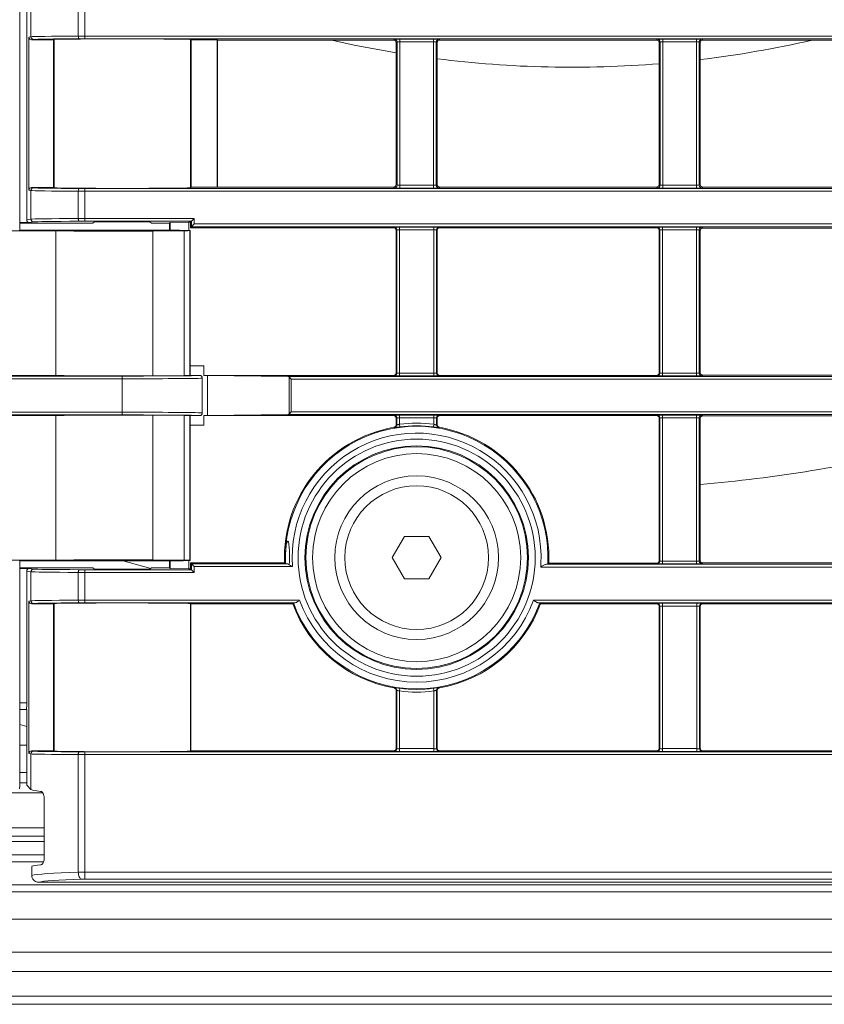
# Model space of a CAD drawing. Header units: millimetres. Extents: x 0 to 1118, y 0 to 864.
# Tile 156 of 256: x 708 to 723, y 68 to 86. Entities that reach past the tile are written whole.
import ezdxf

# ---------------------------------------------------------------- set-up
doc = ezdxf.new("R2010")
doc.units = ezdxf.units.MM

msp = doc.modelspace()

# ---------------------------------------------------------------- linework, layer by layer
at = {"color": 7, "linetype": 'Continuous', "lineweight": 15}
for p, q in [((708.026, 81.943), (708.026, 117.219)), ((708.152, 82.131), (708.152, 117.031)), ((708.191, 85.482), (708.191, 82.674)), ((708.241, 85.432), (708.641, 85.432)), ((708.641, 85.432), (708.652, 85.438)), ((708.641, 85.432), (708.641, 82.724)), ((708.652, 85.438), (708.652, 82.719)), ((711.152, 85.438), (711.169, 85.429)), ((711.152, 85.438), (711.152, 82.719)), ((711.169, 85.429), (711.645, 85.429)), ((711.169, 82.728), (711.169, 85.429)), ((711.652, 85.426), (711.645, 85.429)), ((711.645, 85.429), (711.645, 82.728)), ((711.652, 85.426), (714.877, 85.426)), ((711.652, 85.426), (711.652, 82.731)), ((715.727, 85.426), (719.702, 85.426)), ((720.552, 85.426), (724.527, 85.426)), ((714.927, 82.781), (714.927, 85.376)), ((715.677, 85.376), (715.677, 82.781)), ((719.752, 82.781), (719.752, 85.376)), ((720.502, 85.376), (720.502, 82.781)), ((708.641, 82.724), (708.241, 82.724)), ((708.652, 82.719), (708.641, 82.724)), ((711.169, 82.728), (711.152, 82.719)), ((711.645, 82.728), (711.169, 82.728)), ((711.645, 82.728), (711.652, 82.731)), ((714.877, 82.731), (711.652, 82.731)), ((719.702, 82.731), (715.727, 82.731)), ((724.527, 82.731), (720.552, 82.731)), ((711.17, 82.105), (711.22, 82.155)), ((708.202, 82.081), (708.027, 82.081)), ((709.363, 82.073), (708.027, 82.073)), ((709.363, 82.073), (709.393, 82.093)), ((710.41, 82.093), (710.441, 82.073)), ((710.771, 82.073), (710.441, 82.073)), ((710.771, 82.073), (710.782, 82.084)), ((710.771, 81.942), (710.771, 82.073)), ((711.121, 82.087), (710.782, 82.084)), ((710.782, 82.084), (710.782, 81.942)), ((711.152, 82.087), (711.121, 82.087)), ((711.121, 82.087), (711.121, 81.937)), ((711.17, 82.105), (711.152, 82.087)), ((711.152, 82.087), (711.152, 81.987)), ((711.152, 81.987), (711.17, 82.006)), ((711.152, 81.987), (714.877, 81.987)), ((711.17, 82.006), (711.22, 82.056)), ((715.727, 81.987), (719.702, 81.987)), ((720.552, 81.981), (724.527, 81.981)), ((708.683, 81.932), (707.739, 81.932)), ((708.024, 81.943), (708.016, 81.935)), ((708.024, 81.943), (709.162, 81.943)), ((708.683, 79.278), (708.683, 81.932)), ((710.429, 81.943), (709.318, 81.943)), ((711.037, 81.931), (710.462, 81.925)), ((710.462, 79.271), (710.462, 81.925)), ((711.146, 79.28), (711.146, 81.934)), ((714.927, 79.329), (714.927, 81.937)), ((715.677, 81.937), (715.677, 79.329)), ((719.752, 79.329), (719.752, 81.937)), ((720.502, 81.931), (720.502, 79.336)), ((711.402, 79.455), (711.146, 79.455)), ((711.402, 79.279), (711.402, 79.455)), ((708.683, 79.278), (706.077, 79.278)), ((710.462, 79.271), (711.037, 79.277)), ((711.334, 79.278), (711.146, 79.283)), ((714.877, 79.279), (711.402, 79.279)), ((711.469, 79.278), (711.469, 78.544)), ((711.469, 79.278), (712.939, 79.261)), ((712.962, 79.251), (713.002, 79.211)), ((719.702, 79.279), (715.727, 79.279)), ((724.527, 79.286), (720.552, 79.286)), ((711.369, 78.594), (711.369, 79.228)), ((706.077, 78.543), (708.683, 78.543)), ((708.683, 75.889), (708.683, 78.543)), ((711.037, 78.545), (710.462, 78.551)), ((710.462, 78.551), (710.462, 75.897)), ((711.334, 78.543), (711.146, 78.539)), ((711.146, 75.887), (711.146, 78.541)), ((711.402, 78.542), (714.877, 78.542)), ((711.402, 78.367), (711.402, 78.542)), ((712.939, 78.561), (711.469, 78.544)), ((712.962, 78.571), (713.002, 78.611)), ((715.727, 78.542), (719.702, 78.542)), ((720.552, 78.536), (724.527, 78.536)), ((711.402, 78.367), (711.146, 78.367)), ((714.927, 78.377), (714.927, 78.492)), ((714.936, 78.369), (714.936, 78.502)), ((715.667, 78.502), (715.667, 78.369)), ((715.677, 78.492), (715.677, 78.377)), ((719.752, 75.884), (719.752, 78.492)), ((720.502, 78.486), (720.502, 75.891)), ((714.854, 75.938), (715.078, 76.326)), ((715.078, 76.326), (715.526, 76.326)), ((715.526, 76.326), (715.749, 75.938)), ((707.739, 75.889), (708.683, 75.889)), ((708.024, 75.879), (708.016, 75.886)), ((709.162, 75.879), (708.024, 75.879)), ((708.026, 71.757), (708.026, 75.879)), ((709.318, 75.878), (710.429, 75.878)), ((710.462, 75.897), (711.037, 75.891)), ((710.771, 75.749), (710.771, 75.88)), ((710.782, 75.88), (710.782, 75.738)), ((711.121, 75.885), (711.121, 75.734)), ((712.879, 75.841), (711.152, 75.841)), ((711.17, 75.823), (711.152, 75.841)), ((711.152, 75.734), (711.152, 75.841)), ((711.22, 75.773), (711.17, 75.823)), ((712.9, 75.823), (712.897, 75.823)), ((712.9, 75.823), (712.9, 75.824)), ((712.939, 75.823), (712.9, 75.823)), ((715.078, 75.551), (714.854, 75.938)), ((715.749, 75.938), (715.526, 75.551)), ((717.706, 75.817), (717.725, 75.834)), ((719.702, 75.834), (717.725, 75.834)), ((724.527, 75.841), (720.552, 75.841)), ((708.027, 75.749), (709.363, 75.749)), ((708.027, 75.741), (708.202, 75.741)), ((708.152, 73.278), (708.152, 75.691)), ((709.363, 75.749), (709.393, 75.729)), ((710.41, 75.729), (710.441, 75.749)), ((710.441, 75.749), (710.771, 75.749)), ((710.771, 75.749), (710.782, 75.738)), ((710.782, 75.738), (711.121, 75.734)), ((711.121, 75.734), (711.152, 75.734)), ((711.152, 75.734), (711.17, 75.716)), ((711.22, 75.666), (711.17, 75.716)), ((717.681, 75.816), (765.273, 75.816)), ((715.526, 75.551), (715.078, 75.551)), ((708.191, 75.141), (708.191, 72.346)), ((713.069, 75.109), (709.216, 75.109)), ((713.042, 75.108), (713.03, 75.091)), ((765.419, 75.109), (717.535, 75.109)), ((717.574, 75.091), (717.562, 75.108)), ((708.241, 75.091), (708.641, 75.091)), ((708.641, 75.091), (708.652, 75.096)), ((708.641, 75.091), (708.641, 72.396)), ((708.652, 75.096), (708.652, 72.39)), ((711.152, 75.096), (711.163, 75.091)), ((711.152, 75.096), (711.152, 72.39)), ((711.163, 75.091), (713.03, 75.091)), ((711.163, 72.396), (711.163, 75.091)), ((717.574, 75.091), (719.702, 75.091)), ((719.752, 72.446), (719.752, 75.041)), ((720.502, 75.041), (720.502, 72.446)), ((720.552, 75.091), (724.527, 75.091)), ((714.927, 72.446), (714.927, 73.5)), ((714.936, 72.436), (714.936, 73.508)), ((715.667, 73.508), (715.667, 72.436)), ((715.677, 73.5), (715.677, 72.446)), ((708.026, 73.153), (708.145, 73.153)), ((708.152, 73.146), (708.145, 73.153)), ((708.152, 71.764), (708.152, 73.146)), ((708.026, 72.881), (708.152, 72.841)), ((708.026, 72.498), (708.152, 72.498)), ((708.641, 72.396), (708.241, 72.396)), ((708.652, 72.39), (708.641, 72.396)), ((711.163, 72.396), (711.152, 72.39)), ((714.877, 72.396), (711.163, 72.396)), ((719.702, 72.396), (715.727, 72.396)), ((724.527, 72.396), (720.552, 72.396)), ((708.026, 71.757), (708.016, 71.697)), ((708.152, 71.764), (708.228, 71.687)), ((708.444, 71.623), (707.286, 71.623)), ((708.473, 71.527), (708.473, 70.429)), ((708.473, 70.986), (707.251, 70.986)), ((708.473, 70.486), (707.251, 70.486)), ((708.245, 70.278), (708.245, 70.11)), ((767.967, 69.986), (708.37, 69.986)), ((644.064, 69.811), (767.239, 69.811)), ((767.239, 67.748), (644.064, 67.748))]:
    msp.add_line(p, q, dxfattribs=at)
at = {"color": 9, "linetype": 'Continuous', "lineweight": 0}
for p, q in [((708.228, 85.489), (708.228, 86.113)), ((709.096, 85.5), (709.096, 86.101)), ((709.216, 86.101), (709.216, 85.501)), ((708.191, 85.482), (708.228, 85.489)), ((708.278, 85.439), (708.241, 85.432)), ((709.216, 85.501), (743.948, 85.501)), ((709.216, 85.501), (709.216, 85.451)), ((743.898, 85.451), (709.216, 85.451)), ((714.877, 85.426), (714.893, 85.442)), ((714.943, 85.392), (714.927, 85.376)), ((714.943, 82.765), (714.943, 85.392)), ((714.993, 85.443), (715.611, 85.443)), ((714.993, 85.443), (714.993, 85.393)), ((715.611, 85.393), (714.993, 85.393)), ((714.993, 85.393), (714.993, 82.764)), ((715.611, 85.443), (715.611, 85.393)), ((715.611, 82.764), (715.611, 85.393)), ((715.661, 85.392), (715.661, 82.765)), ((715.677, 85.376), (715.661, 85.392)), ((715.711, 85.442), (715.727, 85.426)), ((719.702, 85.426), (719.718, 85.442)), ((719.768, 85.392), (719.752, 85.376)), ((719.768, 82.765), (719.768, 85.392)), ((719.818, 85.443), (720.436, 85.443)), ((719.818, 85.443), (719.818, 85.393)), ((720.436, 85.393), (719.818, 85.393)), ((719.818, 85.393), (719.818, 82.764)), ((720.436, 85.443), (720.436, 85.393)), ((720.436, 82.764), (720.436, 85.393)), ((720.486, 85.392), (720.486, 82.765)), ((720.502, 85.376), (720.486, 85.392)), ((720.536, 85.442), (720.552, 85.426)), ((708.241, 82.724), (708.278, 82.718)), ((709.216, 82.656), (709.216, 82.706)), ((709.216, 82.706), (743.898, 82.706)), ((714.893, 82.715), (714.877, 82.731)), ((714.927, 82.781), (714.943, 82.765)), ((714.993, 82.764), (714.993, 82.714)), ((714.993, 82.764), (715.611, 82.764)), ((715.611, 82.714), (714.993, 82.714)), ((715.611, 82.764), (715.611, 82.714)), ((715.661, 82.765), (715.677, 82.781)), ((715.727, 82.731), (715.711, 82.715)), ((719.718, 82.715), (719.702, 82.731)), ((719.752, 82.781), (719.768, 82.765)), ((719.818, 82.764), (720.436, 82.764)), ((719.818, 82.764), (719.818, 82.714)), ((720.436, 82.714), (719.818, 82.714)), ((720.436, 82.764), (720.436, 82.714)), ((720.486, 82.765), (720.502, 82.781)), ((720.552, 82.731), (720.536, 82.715)), ((708.228, 82.668), (708.191, 82.674)), ((708.228, 82.144), (708.228, 82.668)), ((709.096, 82.155), (709.096, 82.656)), ((709.216, 82.656), (709.216, 82.155)), ((743.948, 82.656), (709.216, 82.656)), ((708.152, 82.131), (708.228, 82.144)), ((709.216, 82.155), (711.22, 82.155)), ((709.216, 82.105), (709.216, 82.155)), ((711.22, 82.155), (711.22, 82.056)), ((708.027, 82.073), (708.027, 82.081)), ((708.278, 82.094), (708.202, 82.081)), ((711.17, 82.105), (709.216, 82.105)), ((711.17, 82.006), (711.17, 82.105)), ((743.898, 82.006), (711.17, 82.006)), ((711.22, 82.056), (743.948, 82.056)), ((714.877, 81.987), (714.886, 81.997)), ((714.986, 81.998), (715.617, 81.998)), ((714.986, 81.998), (714.986, 81.948)), ((715.617, 81.998), (715.617, 81.948)), ((715.717, 81.997), (715.727, 81.987)), ((719.702, 81.987), (719.711, 81.997)), ((719.811, 81.998), (720.436, 81.998)), ((719.811, 81.998), (719.811, 81.948)), ((720.436, 81.998), (720.436, 81.948)), ((720.536, 81.997), (720.552, 81.981)), ((711.037, 79.277), (711.037, 81.931)), ((711.14, 81.933), (711.14, 79.279)), ((714.936, 81.947), (714.927, 81.937)), ((714.936, 79.32), (714.936, 81.947)), ((715.617, 81.948), (714.986, 81.948)), ((714.986, 81.948), (714.986, 79.319)), ((715.617, 79.319), (715.617, 81.948)), ((715.667, 81.947), (715.667, 79.32)), ((715.677, 81.937), (715.667, 81.947)), ((719.761, 81.947), (719.752, 81.937)), ((719.761, 79.32), (719.761, 81.947)), ((720.436, 81.948), (719.811, 81.948)), ((719.811, 81.948), (719.811, 79.319)), ((720.436, 79.319), (720.436, 81.948)), ((720.486, 81.947), (720.486, 79.32)), ((720.502, 81.931), (720.486, 81.947)), ((639.809, 79.268), (709.902, 79.268)), ((709.902, 79.218), (709.902, 79.268)), ((712.939, 79.261), (771.495, 79.261)), ((712.962, 78.571), (712.962, 79.251)), ((714.886, 79.27), (714.877, 79.279)), ((714.927, 79.329), (714.936, 79.32)), ((714.986, 79.319), (715.617, 79.319)), ((714.986, 79.319), (714.986, 79.269)), ((715.617, 79.269), (714.986, 79.269)), ((715.617, 79.319), (715.617, 79.269)), ((715.667, 79.32), (715.677, 79.329)), ((715.727, 79.279), (715.717, 79.27)), ((719.711, 79.27), (719.702, 79.279)), ((719.752, 79.329), (719.761, 79.32)), ((719.811, 79.319), (720.436, 79.319)), ((719.811, 79.319), (719.811, 79.269)), ((720.436, 79.269), (719.811, 79.269)), ((720.436, 79.319), (720.436, 79.269)), ((720.486, 79.32), (720.502, 79.336)), ((720.552, 79.286), (720.536, 79.27)), ((709.902, 79.218), (639.759, 79.218)), ((709.902, 78.604), (709.902, 79.218)), ((713.002, 79.211), (713.002, 78.611)), ((771.545, 79.211), (713.002, 79.211)), ((639.759, 78.604), (709.902, 78.604)), ((709.902, 78.554), (639.809, 78.554)), ((709.902, 78.604), (709.902, 78.554)), ((711.037, 75.891), (711.037, 78.545)), ((711.14, 78.542), (711.14, 75.888)), ((771.495, 78.561), (712.939, 78.561)), ((713.002, 78.611), (771.545, 78.611)), ((714.877, 78.542), (714.886, 78.552)), ((714.986, 78.553), (715.617, 78.553)), ((714.986, 78.503), (714.986, 78.553)), ((715.617, 78.503), (715.617, 78.553)), ((715.717, 78.552), (715.727, 78.542)), ((719.702, 78.542), (719.711, 78.552)), ((719.811, 78.553), (720.436, 78.553)), ((719.811, 78.553), (719.811, 78.503)), ((720.436, 78.553), (720.436, 78.503)), ((720.536, 78.552), (720.552, 78.536)), ((714.936, 78.502), (714.927, 78.492)), ((715.617, 78.503), (714.986, 78.503)), ((714.986, 78.503), (714.986, 78.383)), ((714.993, 78.333), (714.986, 78.383)), ((715.611, 78.333), (715.617, 78.383)), ((715.617, 78.383), (715.617, 78.503)), ((715.677, 78.492), (715.667, 78.502)), ((719.761, 78.502), (719.752, 78.492)), ((719.761, 75.875), (719.761, 78.502)), ((720.436, 78.503), (719.811, 78.503)), ((719.811, 78.503), (719.811, 75.874)), ((720.436, 75.874), (720.436, 78.503)), ((720.486, 78.502), (720.486, 75.875)), ((720.502, 78.486), (720.486, 78.502)), ((710.426, 75.739), (709.922, 75.878)), ((711.17, 75.823), (712.939, 75.823)), ((711.17, 75.716), (711.17, 75.823)), ((719.711, 75.825), (719.702, 75.834)), ((719.752, 75.884), (719.761, 75.875)), ((719.811, 75.874), (720.436, 75.874)), ((719.811, 75.874), (719.811, 75.824)), ((720.436, 75.824), (719.811, 75.824)), ((720.436, 75.874), (720.436, 75.824)), ((720.486, 75.875), (720.502, 75.891)), ((720.552, 75.841), (720.536, 75.825)), ((708.027, 75.749), (708.027, 75.741)), ((708.228, 75.678), (708.152, 75.691)), ((708.202, 75.741), (708.278, 75.728)), ((708.228, 75.147), (708.228, 75.678)), ((709.096, 75.159), (709.096, 75.667)), ((709.216, 75.666), (709.216, 75.716)), ((709.216, 75.716), (711.17, 75.716)), ((711.22, 75.666), (709.216, 75.666)), ((709.216, 75.666), (709.216, 75.159)), ((711.22, 75.773), (711.22, 75.666)), ((713.025, 75.773), (711.22, 75.773)), ((765.376, 75.766), (717.578, 75.766)), ((708.191, 75.141), (708.228, 75.147)), ((709.216, 75.159), (713.156, 75.159)), ((709.216, 75.109), (709.216, 75.159)), ((717.447, 75.159), (765.506, 75.159)), ((719.702, 75.091), (719.711, 75.1)), ((719.811, 75.101), (720.442, 75.101)), ((719.811, 75.101), (719.811, 75.051)), ((720.442, 75.101), (720.442, 75.051)), ((720.542, 75.1), (720.552, 75.091)), ((708.278, 75.097), (708.241, 75.091)), ((719.761, 75.05), (719.752, 75.041)), ((719.761, 72.436), (719.761, 75.05)), ((720.442, 75.051), (719.811, 75.051)), ((719.811, 75.051), (719.811, 72.436)), ((720.442, 72.436), (720.442, 75.051)), ((720.492, 75.05), (720.492, 72.436)), ((720.502, 75.041), (720.492, 75.05)), ((714.993, 73.543), (714.986, 73.494)), ((714.986, 73.494), (714.986, 72.436)), ((715.611, 73.543), (715.617, 73.494)), ((715.617, 72.436), (715.617, 73.494)), ((708.026, 73.278), (708.152, 73.278)), ((708.241, 72.396), (708.278, 72.39)), ((714.886, 72.386), (714.877, 72.396)), ((714.927, 72.446), (714.936, 72.436)), ((714.986, 72.436), (715.617, 72.436)), ((714.986, 72.436), (714.986, 72.386)), ((715.617, 72.436), (715.617, 72.386)), ((715.667, 72.436), (715.677, 72.446)), ((715.727, 72.396), (715.717, 72.386)), ((719.711, 72.386), (719.702, 72.396)), ((719.752, 72.446), (719.761, 72.436)), ((719.811, 72.436), (720.442, 72.436)), ((719.811, 72.436), (719.811, 72.386)), ((720.442, 72.436), (720.442, 72.386)), ((720.492, 72.436), (720.502, 72.446)), ((720.552, 72.396), (720.542, 72.386)), ((708.228, 72.34), (708.191, 72.346)), ((708.228, 71.687), (708.228, 72.34)), ((709.096, 70.169), (709.096, 72.328)), ((709.216, 72.328), (709.216, 72.378)), ((709.216, 72.378), (765.942, 72.378)), ((709.216, 72.328), (709.216, 70.17)), ((765.992, 72.328), (709.216, 72.328)), ((715.617, 72.386), (714.986, 72.386)), ((720.442, 72.386), (719.811, 72.386)), ((708.152, 71.998), (708.026, 71.998)), ((708.026, 71.81), (708.152, 71.81)), ((708.473, 70.83), (707.251, 70.83)), ((707.251, 70.736), (708.473, 70.736)), ((708.46, 70.361), (707.267, 70.361)), ((709.216, 70.17), (768.097, 70.17)), ((709.216, 70.045), (709.216, 70.17)), ((767.942, 70.045), (709.216, 70.045)), ((644.064, 69.936), (767.239, 69.936)), ((767.239, 69.311), (644.064, 69.311)), ((644.064, 68.705), (767.239, 68.705)), ((767.239, 68.352), (644.064, 68.352)), ((644.064, 67.895), (767.239, 67.895))]:
    msp.add_line(p, q, dxfattribs=at)
at = {"color": 9, "linetype": 'Continuous', "lineweight": 0, "flags": 128}
for points in [[(709.096, 85.5), (709.097, 85.491), (709.098, 85.481), (709.1, 85.473), (709.103, 85.465), (709.107, 85.459), (709.111, 85.454), (709.115, 85.451), (709.12, 85.45)], [(709.096, 82.656), (709.097, 82.666), (709.098, 82.675), (709.1, 82.684), (709.103, 82.692), (709.107, 82.698), (709.111, 82.703), (709.115, 82.705), (709.12, 82.706)], [(709.12, 82.105), (709.115, 82.106), (709.111, 82.109), (709.107, 82.114), (709.103, 82.12), (709.1, 82.128), (709.098, 82.136), (709.097, 82.146), (709.096, 82.155)], [(714.927, 78.377), (714.932, 78.372), (714.936, 78.369)], [(715.667, 78.369), (715.672, 78.372), (715.677, 78.377)], [(709.096, 75.667), (709.097, 75.676), (709.098, 75.686), (709.1, 75.694), (709.103, 75.702), (709.107, 75.708), (709.111, 75.713), (709.115, 75.715), (709.12, 75.717)], [(709.12, 75.109), (709.115, 75.11), (709.111, 75.113), (709.107, 75.117), (709.103, 75.124), (709.1, 75.131), (709.098, 75.14), (709.097, 75.149), (709.096, 75.159)], [(714.936, 73.508), (714.932, 73.504), (714.927, 73.5)], [(715.677, 73.5), (715.672, 73.504), (715.667, 73.508)], [(709.096, 72.328), (709.097, 72.338), (709.098, 72.347), (709.1, 72.356), (709.103, 72.363), (709.107, 72.369), (709.111, 72.374), (709.115, 72.377), (709.12, 72.378)], [(709.156, 70.044), (709.145, 70.048), (709.134, 70.055), (709.124, 70.067), (709.115, 70.083), (709.107, 70.102), (709.101, 70.123), (709.098, 70.146), (709.096, 70.169)]]:
    msp.add_lwpolyline(points, dxfattribs=at)
at = {"color": 7, "linetype": 'Continuous', "lineweight": 15, "flags": 128}
for points in [[(713.746, 85.426), (714.159, 85.336), (714.927, 85.193)], [(712.879, 75.841), (712.888, 75.832), (712.897, 75.823)]]:
    msp.add_lwpolyline(points, dxfattribs=at)
at = {"color": 9, "linetype": 'Continuous', "lineweight": 0}
for radius in [2.174, 2.049, 2.033, 1.908, 1.318]:
    msp.add_circle((715.302, 75.938), radius, dxfattribs=at)
at = {"color": 7, "linetype": 'Continuous', "lineweight": 15}
msp.add_circle((715.302, 75.938), 1.5, dxfattribs=at)
at = {"color": 9, "linetype": 'Continuous', "lineweight": 0}
for centre, radius, start, end in [((708.278, 85.489), 0.05, 179.9925, 269.9311), ((714.893, 85.392), 0.05, 0.0051, 89.9949), ((715.711, 85.392), 0.05, 90.0051, 179.9949), ((719.718, 85.392), 0.05, 0.0051, 89.9949), ((720.536, 85.392), 0.05, 90.0051, 179.9949), ((708.278, 82.668), 0.05, 90.0689, 180.0075), ((714.893, 82.765), 0.05, 270.0051, 359.9949), ((715.711, 82.765), 0.05, 180.0051, 269.9949), ((719.718, 82.765), 0.05, 270.0051, 359.9949), ((720.536, 82.765), 0.05, 180.0051, 269.9949), ((708.278, 82.144), 0.05, 179.9925, 269.9311), ((714.886, 81.947), 0.05, 0.0051, 89.9949), ((715.717, 81.947), 0.05, 90.0051, 179.9949), ((719.711, 81.947), 0.05, 0.0051, 89.9949), ((720.536, 81.947), 0.05, 90.0051, 179.9949), ((714.886, 79.32), 0.05, 270.0051, 359.9949), ((715.717, 79.32), 0.05, 180.0051, 269.9949), ((719.711, 79.32), 0.05, 270.0051, 359.9949), ((720.536, 79.32), 0.05, 180.0051, 269.9949), ((714.886, 78.502), 0.05, 0.0051, 89.9949), ((715.717, 78.502), 0.05, 90.0051, 179.9949), ((719.711, 78.502), 0.05, 0.0051, 89.9949), ((720.536, 78.502), 0.05, 90.0051, 179.9949), ((714.886, 78.369), 0.05, 279.7085, 359.9958), ((715.302, 75.938), 2.465, 82.6429, 97.3571), ((715.717, 78.369), 0.05, 180.0042, 260.2915), ((715.302, 75.938), 2.408, 357.1071, 182.737), ((715.302, 75.938), 2.283, 357.1071, 184.1608), ((710.068, 72.713), 7.397, 49.2747, 49.369), ((720.539, 72.709), 7.404, 130.6311, 130.7252), ((715.302, 75.938), 2.283, 355.6745, 357.1071), ((719.711, 75.875), 0.05, 270.0051, 359.9949), ((720.536, 75.875), 0.05, 180.0051, 269.9949), ((708.278, 75.678), 0.05, 90.0689, 180.0075), ((708.278, 75.147), 0.05, 179.9925, 269.9311), ((715.302, 75.938), 2.408, 200.1675, 339.8325), ((715.302, 75.938), 2.283, 199.9657, 340.0343), ((719.711, 75.05), 0.05, 0.0051, 89.9949), ((720.542, 75.05), 0.05, 90.0051, 179.9949), ((710.064, 79.168), 7.404, 310.6311, 310.7252), ((714.886, 73.508), 0.05, 0.0042, 80.2915), ((715.302, 75.938), 2.465, 262.6429, 277.3571), ((715.717, 73.508), 0.05, 99.7085, 179.9958), ((720.535, 79.163), 7.397, 229.2747, 229.369), ((714.886, 72.436), 0.05, 270.0051, 359.9949), ((715.717, 72.436), 0.05, 180.0051, 269.9949), ((719.711, 72.436), 0.05, 270.0051, 359.9949), ((720.542, 72.436), 0.05, 180.0051, 269.9949), ((708.278, 72.34), 0.05, 90.0689, 180.0075)]:
    msp.add_arc(centre, radius, start, end, dxfattribs=at)
at = {"color": 7, "linetype": 'Continuous', "lineweight": 15}
for centre, radius, start, end in [((718.15, 104.679), 19.75, 276.8396, 282.8834), ((718.15, 104.679), 19.75, 262.8069, 274.6527), ((715.302, 75.938), 2.415, 82.6429, 97.3571), ((715.302, 75.938), 2.425, 99.8876, 182.3043), ((715.302, 75.938), 2.425, 357.541, 80.1124), ((718.15, 104.679), 27.5, 274.9064, 283.5156), ((715.302, 75.938), 2.425, 200.4558, 260.1124), ((715.302, 75.938), 2.425, 279.8876, 339.5442), ((715.302, 75.938), 2.415, 262.6429, 277.3571)]:
    msp.add_arc(centre, radius, start, end, dxfattribs=at)
for centre, major_axis, ratio, start_param, end_param in [((708.241, 85.482), (-0.0494, -0.0082), 0.998592, 6.118409, 7.688749), ((709.902, 85.438), (1.25, 0), 0.008727, 0, 3.141593), ((714.877, 85.376), (-0.0354, -0.0354), 0.999924, 2.356233, 3.926953), ((715.727, 85.376), (-0.0354, 0.0354), 0.999924, 5.497825, 7.068545), ((719.702, 85.376), (-0.0354, -0.0354), 0.999924, 2.356233, 3.926953), ((720.552, 85.376), (-0.0354, 0.0354), 0.999924, 5.497825, 7.068545), ((708.241, 82.674), (0.0494, -0.0082), 0.998592, 1.736029, 3.306369), ((709.902, 82.719), (1.25, 0), 0.008727, 3.141593, 6.283185), ((714.877, 82.781), (0.0354, -0.0354), 0.999924, 5.497825, 7.068545), ((715.727, 82.781), (0.0354, 0.0354), 0.999924, 2.356233, 3.926953), ((719.702, 82.781), (0.0354, -0.0354), 0.999924, 5.497825, 7.068545), ((720.552, 82.781), (0.0354, 0.0354), 0.999924, 2.356233, 3.926953), ((708.202, 82.131), (0.0494, 0.0082), 0.998592, 2.976816, 4.547156), ((709.902, 82.093), (0.509, 0), 0.008727, 0.013203, 3.128389), ((714.877, 81.937), (-0.0354, -0.0354), 0.999924, 2.356233, 3.926953), ((715.727, 81.937), (-0.0354, 0.0354), 0.999924, 5.497825, 7.068545), ((719.702, 81.937), (-0.0354, -0.0354), 0.999924, 2.356233, 3.926953), ((720.552, 81.931), (-0.0354, 0.0354), 0.999924, 5.497825, 7.068545), ((709.902, 81.934), (1.244, 0), 0.008727, 3.343976, 5.179423), ((709.318, 81.939), (0.5, 0), 0.008727, 1.570796, 1.888357), ((710.429, 81.939), (0.5, 0), 0.008727, 0.783668, 1.570796), ((709.902, 81.934), (1.244, 0), 0.008727, 6.192853, 7.066853), ((710.643, 81.934), (0.5, 0), 0.008727, 5.61996, 6.192853), ((709.902, 79.46), (1.625, 0), 0.008727, 5.584028, 5.888394), ((709.902, 79.28), (1.244, 0), 0.008727, 3.343976, 5.179423), ((710.643, 79.28), (0.5, 0), 0.008727, 5.61996, 6.192853), ((709.902, 79.28), (1.244, 0), 0.008727, 6.192853, 6.283185), ((709.902, 79.274), (1.625, 0), 0.008727, 0.268434, 0.394791), ((712.938, 79.211), (0, 0.05), 0.781286, 5.61996, 6.274459), ((714.877, 79.329), (0.0354, -0.0354), 0.999924, 5.497825, 7.068545), ((715.727, 79.329), (0.0354, 0.0354), 0.999924, 2.356233, 3.926953), ((719.702, 79.329), (0.0354, -0.0354), 0.999924, 5.497825, 7.068545), ((720.552, 79.336), (0.0354, 0.0354), 0.999924, 2.356233, 3.926953), ((709.902, 78.541), (1.244, 0), 0.008727, 1.103763, 2.939209), ((710.643, 78.542), (0.5, 0), 0.008727, 0.090332, 0.663225), ((709.902, 78.541), (1.244, 0), 0.008727, 0, 0.090332), ((709.902, 78.548), (1.625, 0), 0.008727, 5.888394, 6.014751), ((712.938, 78.611), (0, 0.05), 0.781286, 3.150319, 3.804818), ((714.877, 78.492), (-0.0354, -0.0354), 0.999924, 2.356233, 3.926953), ((715.727, 78.492), (-0.0354, 0.0354), 0.999924, 5.497825, 7.068545), ((719.702, 78.492), (-0.0354, -0.0354), 0.999924, 2.356233, 3.926953), ((720.552, 78.486), (-0.0354, 0.0354), 0.999924, 5.497825, 7.068545), ((709.902, 78.361), (1.625, 0), 0.008727, 0.394791, 0.699158), ((709.902, 75.887), (1.244, 0), 0.008727, 1.103763, 2.939209), ((709.318, 75.883), (0.5, 0), 0.008727, 4.394829, 4.712389), ((710.429, 75.883), (0.5, 0), 0.008727, 4.712389, 5.499517), ((709.902, 75.887), (1.244, 0), 0.008727, 5.499517, 6.373517), ((710.643, 75.888), (0.5, 0), 0.008727, 0.090332, 0.663225), ((712.938, 75.773), (0, 0.05), 0.781286, 5.458863, 6.274459), ((719.702, 75.884), (0.0354, -0.0354), 0.999924, 5.497825, 7.068545), ((720.552, 75.891), (0.0354, 0.0354), 0.999924, 2.356233, 3.926953), ((708.202, 75.691), (-0.0494, 0.0082), 0.998592, 4.877622, 6.447962), ((709.902, 75.729), (0.509, 0), 0.008727, 3.154796, 6.269982), ((708.241, 75.141), (-0.0494, -0.0082), 0.998592, 6.118409, 7.688749), ((709.902, 75.096), (1.25, 0), 0.008727, 0, 3.141593), ((719.702, 75.041), (-0.0354, -0.0354), 0.999924, 2.356233, 3.926953), ((720.552, 75.041), (-0.0354, 0.0354), 0.999924, 5.497825, 7.068545), ((708.145, 73.278), (0, 0.125), 0.052408, 3.089233, 4.712389), ((708.241, 72.346), (0.0494, -0.0082), 0.998592, 1.736029, 3.306369), ((714.877, 72.446), (-0.0354, 0.0354), 0.999924, 2.356233, 3.926953), ((715.727, 72.446), (0.0354, 0.0354), 0.999924, 2.356233, 3.926953), ((719.702, 72.446), (-0.0354, 0.0354), 0.999924, 2.356233, 3.926953), ((720.552, 72.446), (0.0354, 0.0354), 0.999924, 2.356233, 3.926953), ((709.902, 72.39), (1.25, 0), 0.008727, 3.141593, 6.283185), ((709.902, 71.692), (1.676, 0), 0.052408, 3.193953, 3.610032), ((709.902, 70.265), (1.676, 0), 0.052408, 2.673153, 2.991837)]:
    msp.add_ellipse(centre, major_axis=major_axis, ratio=ratio, start_param=start_param, end_param=end_param, dxfattribs=at)
at = {"color": 9, "linetype": 'Continuous', "lineweight": 0}
for centre, major_axis, ratio, start_param, end_param in [((709.902, 85.488), (1.676, 0), 0.008466, 2.072428, 3.089233), ((709.902, 85.438), (1.626, 0), 0.008727, 2.072428, 3.089233), ((709.216, 85.499), (0.25, 0), 0.006981, 1.570796, 2.072428), ((709.216, 85.449), (0.2, 0), 0.008727, 1.570796, 2.072428), ((714.993, 85.442), (0.1, 0), 0.008727, 1.570796, 3.132866), ((714.993, 85.392), (0.05, 0), 0.017454, 1.570796, 3.132866), ((715.611, 85.442), (0.1, 0), 0.008727, 0.008727, 1.570796), ((715.611, 85.392), (0.05, 0), 0.017454, 0.008727, 1.570796), ((719.818, 85.442), (0.1, 0), 0.008727, 1.570796, 3.132866), ((719.818, 85.392), (0.05, 0), 0.017454, 1.570796, 3.132866), ((720.436, 85.442), (0.1, 0), 0.008727, 0.008727, 1.570796), ((720.436, 85.392), (0.05, 0), 0.017454, 0.008727, 1.570796), ((709.902, 82.719), (1.626, 0), 0.008727, 3.193953, 4.210758), ((709.216, 82.708), (0.2, 0), 0.008727, 4.210758, 4.712389), ((714.993, 82.715), (0.1, 0), 0.008727, 3.150319, 4.712389), ((714.993, 82.765), (0.05, 0), 0.017454, 3.150319, 4.712389), ((715.611, 82.765), (0.05, 0), 0.017454, 4.712389, 6.274459), ((715.611, 82.715), (0.1, 0), 0.008727, 4.712389, 6.274459), ((719.818, 82.715), (0.1, 0), 0.008727, 3.150319, 4.712389), ((719.818, 82.765), (0.05, 0), 0.017454, 3.150319, 4.712389), ((720.436, 82.765), (0.05, 0), 0.017454, 4.712389, 6.274459), ((720.436, 82.715), (0.1, 0), 0.008727, 4.712389, 6.274459), ((709.902, 82.669), (1.676, 0), 0.008466, 3.193953, 4.210758), ((709.216, 82.658), (0.25, 0), 0.006981, 4.210758, 4.712389), ((709.902, 82.143), (1.676, 0), 0.008466, 2.072428, 3.089233), ((709.216, 82.154), (0.25, 0), 0.006981, 1.570796, 2.072428), ((709.902, 82.093), (1.626, 0), 0.008727, 2.072428, 3.089233), ((709.216, 82.104), (0.2, 0), 0.008727, 1.570796, 2.072428), ((714.986, 81.997), (0.1, 0), 0.008727, 1.570796, 3.132866), ((715.617, 81.997), (0.1, 0), 0.008727, 0.008727, 1.570796), ((719.811, 81.997), (0.1, 0), 0.008727, 1.570796, 3.132866), ((720.436, 81.997), (0.1, 0), 0.008727, 0.008727, 1.570796), ((714.986, 81.947), (0.05, 0), 0.017454, 1.570796, 3.132866), ((715.617, 81.947), (0.05, 0), 0.017454, 0.008727, 1.570796), ((719.811, 81.947), (0.05, 0), 0.017454, 1.570796, 3.132866), ((720.436, 81.947), (0.05, 0), 0.017454, 0.008727, 1.570796), ((709.902, 79.28), (1.45, 0), 0.008727, 4.712389, 6.127474), ((714.986, 79.27), (0.1, 0), 0.008727, 3.150319, 4.712389), ((714.986, 79.32), (0.05, 0), 0.017454, 3.150319, 4.712389), ((715.617, 79.32), (0.05, 0), 0.017454, 4.712389, 6.274459), ((715.617, 79.27), (0.1, 0), 0.008727, 4.712389, 6.274459), ((719.811, 79.27), (0.1, 0), 0.008727, 3.150319, 4.712389), ((719.811, 79.32), (0.05, 0), 0.017454, 3.150319, 4.712389), ((720.436, 79.32), (0.05, 0), 0.017454, 4.712389, 6.274459), ((720.436, 79.27), (0.1, 0), 0.008727, 4.712389, 6.274459), ((709.902, 79.23), (1.5, 0), 0.008436, 4.712389, 6.073977), ((709.902, 78.591), (1.5, 0), 0.008436, 0.209209, 1.570796), ((709.902, 78.541), (1.45, 0), 0.008727, 0.155711, 1.570796), ((714.986, 78.552), (0.1, 0), 0.008727, 1.570796, 3.132866), ((715.617, 78.552), (0.1, 0), 0.008727, 0.008727, 1.570796), ((719.811, 78.552), (0.1, 0), 0.008727, 1.570796, 3.132866), ((720.436, 78.552), (0.1, 0), 0.008727, 0.008727, 1.570796), ((714.986, 78.502), (0.05, 0), 0.017454, 1.570796, 3.132866), ((715.617, 78.502), (0.05, 0), 0.017454, 0.008727, 1.570796), ((719.811, 78.502), (0.05, 0), 0.017454, 1.570796, 3.132866), ((720.436, 78.502), (0.05, 0), 0.017454, 0.008727, 1.570796), ((719.811, 75.825), (0.1, 0), 0.008727, 3.150319, 4.712389), ((719.811, 75.875), (0.05, 0), 0.017454, 3.150319, 4.712389), ((720.436, 75.875), (0.05, 0), 0.017454, 4.712389, 6.274459), ((720.436, 75.825), (0.1, 0), 0.008727, 4.712389, 6.274459), ((709.902, 75.679), (1.676, 0), 0.008466, 3.193953, 4.210758), ((709.902, 75.729), (1.626, 0), 0.008727, 3.193953, 4.210758), ((709.216, 75.668), (0.25, 0), 0.006981, 4.210758, 4.712389), ((709.216, 75.718), (0.2, 0), 0.008727, 4.210758, 4.712389), ((709.902, 75.146), (1.676, 0), 0.008466, 2.072428, 3.089233), ((709.902, 75.096), (1.626, 0), 0.008727, 2.072428, 3.089233), ((709.216, 75.157), (0.25, 0), 0.006981, 1.570796, 2.072428), ((709.216, 75.107), (0.2, 0), 0.008727, 1.570796, 2.072428), ((719.811, 75.1), (0.1, 0), 0.008727, 1.570796, 3.132866), ((720.442, 75.1), (0.1, 0), 0.008727, 0.008727, 1.570796), ((719.811, 75.05), (0.05, 0), 0.017454, 1.570796, 3.132866), ((720.442, 75.05), (0.05, 0), 0.017454, 0.008727, 1.570796), ((714.986, 72.436), (0.05, 0), 0.017454, 3.150319, 4.712389), ((715.617, 72.436), (0.05, 0), 0.017454, 4.712389, 6.274459), ((719.811, 72.436), (0.05, 0), 0.017454, 3.150319, 4.712389), ((720.442, 72.436), (0.05, 0), 0.017454, 4.712389, 6.274459), ((709.902, 72.34), (1.676, 0), 0.008466, 3.193953, 4.210758), ((709.902, 72.39), (1.626, 0), 0.008727, 3.193953, 4.210758), ((709.216, 72.329), (0.25, 0), 0.006981, 4.210758, 4.712389), ((709.216, 72.379), (0.2, 0), 0.008727, 4.210758, 4.712389), ((714.986, 72.386), (0.1, 0), 0.008727, 3.150319, 4.712389), ((715.617, 72.386), (0.1, 0), 0.008727, 4.712389, 6.274459), ((719.811, 72.386), (0.1, 0), 0.008727, 3.150319, 4.712389), ((720.442, 72.386), (0.1, 0), 0.008727, 4.712389, 6.274459), ((709.902, 70.098), (1.676, 0), 0.048498, 2.072428, 2.991837), ((709.902, 69.973), (1.551, 0), 0.052408, 2.072428, 2.983935), ((709.216, 70.163), (0.25, 0), 0.026204, 1.570796, 2.072428), ((709.216, 70.039), (0.125, 0), 0.052408, 1.570796, 2.072428)]:
    msp.add_ellipse(centre, major_axis=major_axis, ratio=ratio, start_param=start_param, end_param=end_param, dxfattribs=at)
at = {"color": 7, "linetype": 'Continuous', "lineweight": 15}
for centre in [(709.902, 81.934), (709.902, 75.887)]:
    msp.add_ellipse(centre, major_axis=(0.494, 0), ratio=0.008727, dxfattribs=at)
for points, knots in [([(711.334, 79.278), (711.341, 79.277), (711.349, 79.275), (711.36, 79.263), (711.365, 79.253), (711.368, 79.242), (711.369, 79.234), (711.369, 79.229), (711.369, 79.228)], [0, 0, 0, 0, 0.4397863, 0.60649, 0.7740879, 0.8789555, 0.9682171, 1, 1, 1, 1]), ([(711.369, 78.594), (711.369, 78.591), (711.369, 78.584), (711.366, 78.573), (711.361, 78.561), (711.35, 78.547), (711.341, 78.545), (711.334, 78.543)], [0, 0, 0, 0, 0.086608, 0.172794, 0.317339, 0.559257, 1, 1, 1, 1]), ([(714.885, 78.327), (714.891, 78.329), (714.902, 78.332), (714.915, 78.343), (714.924, 78.357), (714.927, 78.369), (714.927, 78.376), (714.927, 78.377)], [0, 0, 0, 0, 0.241247, 0.482494, 0.723734, 0.964973, 1, 1, 1, 1]), ([(715.677, 78.377), (715.677, 78.371), (715.678, 78.36), (715.687, 78.345), (715.7, 78.333), (715.711, 78.329), (715.717, 78.327), (715.718, 78.327)], [0, 0, 0, 0, 0.2412469, 0.4824942, 0.7237341, 0.964973, 1, 1, 1, 1]), ([(714.906, 78.321), (714.907, 78.321), (714.912, 78.322), (714.93, 78.325), (714.959, 78.329), (714.981, 78.332), (714.993, 78.333)], [0, 0, 0, 0, 0.068868, 0.380618, 0.690982, 1, 1, 1, 1]), ([(715.611, 78.333), (715.618, 78.332), (715.636, 78.33), (715.658, 78.327), (715.669, 78.325), (715.671, 78.325)], [0, 0, 0, 0, 0.335238, 0.838446, 1, 1, 1, 1]), ([(712.9, 75.824), (712.897, 75.93), (712.894, 76.054), (712.915, 76.183), (712.923, 76.214), (712.929, 76.229), (712.934, 76.236), (712.937, 76.238), (712.94, 76.238), (712.941, 76.238), (712.941, 76.238)], [0, 0, 0, 0, 0.72661, 0.849502, 0.92173, 0.95792, 0.973416, 0.989081, 0.99896, 1, 1, 1, 1]), ([(712.941, 76.238), (712.941, 76.238), (712.943, 76.237), (712.946, 76.234), (712.952, 76.223), (712.955, 76.205), (712.97, 76.109), (712.97, 75.981), (712.968, 75.86), (712.967, 75.823)], [0, 0, 0, 0, 0.005847, 0.018771, 0.040812, 0.107634, 0.147935, 0.738062, 1, 1, 1, 1]), ([(712.967, 75.823), (712.967, 75.822), (712.967, 75.817), (712.967, 75.811), (712.967, 75.807)], [0, 0, 0, 0, 0.171691, 1, 1, 1, 1]), ([(712.967, 75.807), (712.981, 75.799), (713, 75.788), (713.02, 75.776), (713.025, 75.773), (713.025, 75.773)], [0, 0, 0, 0, 0.733135, 0.983794, 1, 1, 1, 1]), ([(717.578, 75.766), (717.578, 75.766), (717.582, 75.769), (717.601, 75.78), (717.63, 75.798), (717.662, 75.813), (717.675, 75.815), (717.681, 75.816)], [0, 0, 0, 0, 0.00865, 0.103599, 0.519431, 0.804064, 1, 1, 1, 1]), ([(717.706, 75.817), (717.705, 75.817), (717.702, 75.816), (717.688, 75.816), (717.681, 75.816)], [0, 0, 0, 0, 0.527134, 1, 1, 1, 1]), ([(713.042, 75.108), (713.043, 75.108), (713.046, 75.109), (713.06, 75.109), (713.069, 75.109), (713.069, 75.109)], [0, 0, 0, 0, 0.49889, 0.997355, 1, 1, 1, 1]), ([(713.156, 75.159), (713.156, 75.159), (713.148, 75.153), (713.131, 75.14), (713.108, 75.124), (713.086, 75.112), (713.074, 75.11), (713.069, 75.109)], [0, 0, 0, 0, 0.009951, 0.250212, 0.54309, 0.784644, 1, 1, 1, 1]), ([(717.535, 75.109), (717.529, 75.11), (717.518, 75.112), (717.496, 75.124), (717.472, 75.14), (717.455, 75.153), (717.447, 75.159), (717.447, 75.159)], [0, 0, 0, 0, 0.215356, 0.45691, 0.749788, 0.990049, 1, 1, 1, 1]), ([(717.535, 75.109), (717.539, 75.109), (717.551, 75.109), (717.56, 75.109), (717.561, 75.108), (717.562, 75.108)], [0, 0, 0, 0, 0.240521, 0.768444, 1, 1, 1, 1]), ([(714.927, 73.5), (714.926, 73.506), (714.925, 73.517), (714.917, 73.532), (714.904, 73.543), (714.892, 73.548), (714.886, 73.549), (714.885, 73.549)], [0, 0, 0, 0, 0.241247, 0.482494, 0.723734, 0.964973, 1, 1, 1, 1]), ([(714.993, 73.543), (714.985, 73.544), (714.967, 73.547), (714.946, 73.55), (714.935, 73.551), (714.933, 73.552)], [0, 0, 0, 0, 0.335238, 0.838446, 1, 1, 1, 1]), ([(715.697, 73.556), (715.696, 73.556), (715.692, 73.555), (715.673, 73.552), (715.645, 73.548), (715.622, 73.545), (715.611, 73.543)], [0, 0, 0, 0, 0.068868, 0.380618, 0.690982, 1, 1, 1, 1]), ([(715.718, 73.549), (715.713, 73.548), (715.702, 73.545), (715.689, 73.534), (715.68, 73.519), (715.677, 73.507), (715.677, 73.501), (715.677, 73.5)], [0, 0, 0, 0, 0.241247, 0.482494, 0.723734, 0.964973, 1, 1, 1, 1]), ([(708.407, 71.652), (708.415, 71.65), (708.431, 71.645), (708.453, 71.616), (708.468, 71.578), (708.472, 71.547), (708.473, 71.531), (708.473, 71.527)], [0, 0, 0, 0, 0.259728, 0.519847, 0.76505, 0.947415, 1, 1, 1, 1]), ([(708.473, 70.429), (708.472, 70.417), (708.471, 70.392), (708.46, 70.358), (708.445, 70.33), (708.426, 70.31), (708.413, 70.306), (708.407, 70.305)], [0, 0, 0, 0, 0.186225, 0.371989, 0.569475, 0.794601, 1, 1, 1, 1]), ([(708.37, 69.986), (708.356, 69.987), (708.328, 69.99), (708.29, 70.012), (708.261, 70.044), (708.247, 70.079), (708.245, 70.101), (708.245, 70.11)], [0, 0, 0, 0, 0.217931, 0.435949, 0.651805, 0.865213, 1, 1, 1, 1])]:
    msp.add_open_spline(points, degree=3, knots=knots, dxfattribs=at)
at = {"color": 9, "linetype": 'Continuous', "lineweight": 0}
for points, knots in [([(714.986, 78.383), (714.981, 78.381), (714.969, 78.378), (714.954, 78.374), (714.943, 78.37), (714.937, 78.369), (714.936, 78.369), (714.936, 78.369)], [0, 0, 0, 0, 0.220791, 0.441062, 0.658972, 0.872517, 1, 1, 1, 1]), ([(715.667, 78.369), (715.667, 78.369), (715.666, 78.369), (715.657, 78.372), (715.644, 78.375), (715.63, 78.379), (715.621, 78.382), (715.617, 78.383)], [0, 0, 0, 0, 0.2095591, 0.4205785, 0.635142, 0.8538295, 1, 1, 1, 1]), ([(714.895, 78.319), (714.895, 78.319), (714.896, 78.319), (714.902, 78.32), (714.906, 78.321)], [0, 0, 0, 0, 0.435784, 1, 1, 1, 1]), ([(715.671, 78.325), (715.677, 78.324), (715.691, 78.322), (715.705, 78.32), (715.708, 78.32), (715.709, 78.319)], [0, 0, 0, 0, 0.2524497, 0.6253884, 1, 1, 1, 1]), ([(714.933, 73.552), (714.927, 73.553), (714.912, 73.555), (714.898, 73.557), (714.896, 73.557), (714.895, 73.557)], [0, 0, 0, 0, 0.25245, 0.625388, 1, 1, 1, 1]), ([(714.936, 73.508), (714.937, 73.508), (714.938, 73.508), (714.947, 73.505), (714.959, 73.501), (714.973, 73.497), (714.982, 73.495), (714.986, 73.494)], [0, 0, 0, 0, 0.209559, 0.420579, 0.635142, 0.85383, 1, 1, 1, 1]), ([(715.617, 73.494), (715.623, 73.495), (715.634, 73.498), (715.649, 73.503), (715.661, 73.506), (715.667, 73.508), (715.667, 73.508), (715.667, 73.508)], [0, 0, 0, 0, 0.220791, 0.441062, 0.658972, 0.872517, 1, 1, 1, 1]), ([(715.709, 73.557), (715.709, 73.557), (715.708, 73.557), (715.701, 73.556), (715.697, 73.556)], [0, 0, 0, 0, 0.435784, 1, 1, 1, 1])]:
    msp.add_open_spline(points, degree=3, knots=knots, dxfattribs=at)

doc.saveas('drawing.dxf')
